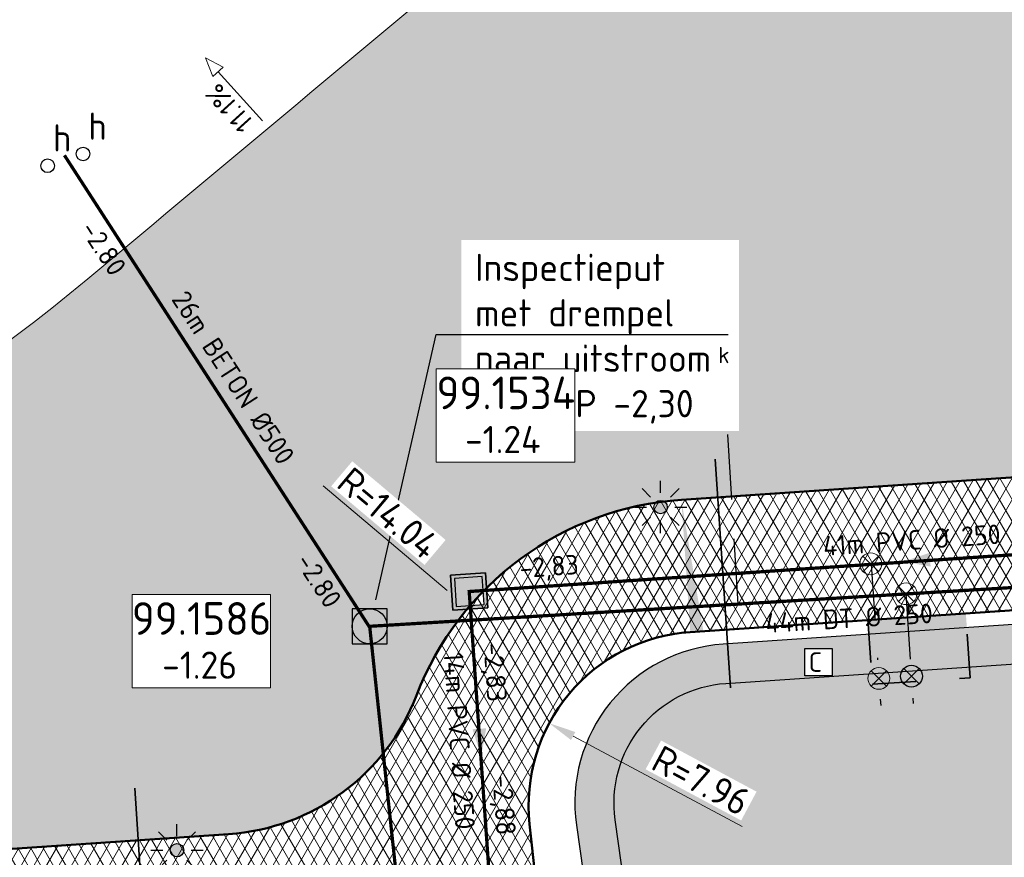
# Model space of a CAD drawing. Header units: metres. Extents: x 240159 to 241664, y 578380 to 583939.
# Tile 49 of 71: x 240656 to 240701, y 583719 to 583758. Entities that reach past the tile are written whole.
import ezdxf
from ezdxf import colors
from ezdxf.entities.mleader import LeaderData, LeaderLine
from ezdxf.enums import TextEntityAlignment as Align
from ezdxf.math import Vec2, Vec3

# ---------------------------------------------------------------- set-up
doc = ezdxf.new("R2010")
doc.units = ezdxf.units.M
doc.set_wipeout_variables(frame=1)
for name, pattern in [('RI-HWA_HUISAANSLUITING', [4.8, 3, -1.8]), ('RI-VWA_HUISAANSLUITING', [6.1, 2.5, -1.8, 0, -1.8]), ('XX-HIDDEN', [4, 2, -2])]:
    doc.linetypes.add(name, pattern=pattern)
for name, color, linetype, lineweight in [('N-GV-GR-BOLLEN-A', 92, 'Continuous', 9), ('N-WE-IE-MEUBILAIR_WEGMEUBILAIR_LICHTMAST_MET_PASTEGEL-S', 7, 'Continuous', 25), ('N-WE-KL-MANTELBUIS-G', 7, 'KL-MANTELBUIS-N', 35), ('N-WE-KL-TRACE_WENSTRACE-A', 7, 'Continuous', 25), ('N-WE-RI-BOB-T', 7, 'Continuous', 13), ('N-WE-RI-MATERIAAL_DIAMETER_LENGTE-T', 7, 'Continuous', 13), ('N-WE-RI-STROOMRICHTING-S', 7, 'Continuous', 13), ('N-WE-VH-KANTVERHARDING-GD', 4, 'Continuous', 50), ('N-WE-VH-MATERIAALGRENS-G', 7, 'XX-HIDDEN', 35), ('N-WE-VH-VERHARDING_ASFALT_DEKLAAG-A', 252, 'Continuous', 18), ('N-WE-VH-VERHARDING_HALFVERHARDING-A', 234, 'Continuous', 9), ('N-WE-VH-VERKANTING-S', 7, 'Continuous', 25), ('X-XX-AL-HELLING-CENTRUM-SD', 7, 'Continuous', 15), ('X-XX-AL-REFERENTIE-M', 7, 'Continuous', 18), ('X-XX-AL-VERWIJZING-T25', 7, 'Continuous', 25)]:
    doc.layers.add(name, color=color, linetype=linetype, lineweight=lineweight)
for name, color, linetype, lineweight, true_color in [('N-WE-RI-HWA_HUISAANSLUITING_PVC_125-G', 150, 'RI-HWA_HUISAANSLUITING', 25, 0x007fff), ('N-WE-RI-HWA_HULPSTUK-ONTSTOPPINGSSTUK-S', 150, 'Continuous', 25, 0x007fff), ('N-WE-RI-HWA_HULPSTUK_INLAAT-S', 150, 'Continuous', 13, 0x007fff), ('N-WE-RI-HWA_KOLK-S', 150, 'Continuous', 25, 0x007fff), ('N-WE-RI-HWA_LEIDINGINFO-S', 150, 'Continuous', 13, 0x007fff), ('N-WE-RI-HWA_PUTNUMMER-S', 150, 'Continuous', 13, 0x007fff), ('N-WE-RI-HWA_RIOOLPUT-S', 150, 'Continuous', 13, 0x007fff), ('N-WE-RI-HWA_TRANSPORTLEIDING_BETON_500-G', 150, 'Continuous', 20, 0x007fff), ('N-WE-RI-VWA_HUISAANSLUITING_PVC_125-G', 20, 'RI-VWA_HUISAANSLUITING', 25, 0xff3f00), ('N-WE-RI-VWA_HULPSTUK_INLAAT-S', 20, 'Continuous', 13, 0xff3f00), ('N-WE-RI-VWA_HULPSTUK_ONTSTOPPINGSSTUK-S', 20, 'Continuous', 13, 0xff3f00), ('N-WE-RI-VWA_LEIDINGINFO-S', 20, 'Continuous', 13, 0xff3f00), ('N-WE-RI-VWA_PUTNUMMER-S', 20, 'Continuous', 13, 0xff3f00), ('N-WE-RI-VWA_RIOOLPUT-S', 20, 'Continuous', 13, 0xff3f00), ('N-WE-RI-VWA_TRANSPORTLEIDING_BETON_500-G', 20, 'Continuous', 20, 0xff3f00), ('X-XX-AL-VERWIJZING-NUTS_C-T18', 7, 'Continuous', 25, 0x01fe01)]:
    doc.layers.add(name, color=color, linetype=linetype, lineweight=lineweight, true_color=true_color)
doc.layers.add('WG-nw-wm-paal', color=7, linetype='Continuous')
doc.layers.add('X-XX-AL-HULPLIJN-G', color=6, linetype='Continuous', lineweight=18, plot=False)
doc.styles.add('NLCS-ISO', font='NLCS-ISO.ttf')
doc.styles.add('NLCS-ISO-ANNOTATIEF-T25', font='NLCS-ISO.ttf', dxfattribs={"height": 2.5})
doc.styles.add('Tekst 2.5mm', font='isocp2.shx', dxfattribs={"height": 2.5})
doc.linetypes.add('KL-MANTELBUIS-N', pattern='A,0,-2,[80,NLCS.SHX,S=1,R=0,X=0,Y=0],-2', length=4)
doc.dimstyles.new('NLCS-ANNOTATIEF-T25-PIJL_L2_H1', dxfattribs={"dimtxt": 2.5, "dimasz": 2.5, "dimexe": 2, "dimexo": 2, "dimgap": 0.7, "dimtad": 1, "dimzin": 0, "dimdsep": 46, "dimtxsty": 'NLCS-ISO-ANNOTATIEF-T25', "dimcen": 0, "dimdle": 2, "dimclrd": 256, "dimclre": 256, "dimclrt": 256, "dimadec": 1, "dimazin": 0, "dimtfac": 1, "dimtdec": 3, "dimtofl": 0, "dimtmove": 0, "dimatfit": 3, "dimfxl": 2, "dimfxlon": 1, "dimtfillclr": 256, "dimtolj": 1, "dimtzin": 0, "dimlwd": -1, "dimlwe": -1, "dimarcsym": 0})
pattern_1 = [(45, (0, 0), (-0.8749916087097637, 0.8749916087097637), [0.3, -0.937425]), (135, (0, 0), (-0.8749916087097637, -0.8749916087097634), [0.3, -0.937425])]

# ---------------------------------------------------------------- blocks, each defined once
blk = doc.blocks.new('*U28')
blk.add_solid([(4.999999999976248, 0.6000000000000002), (4.999999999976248, 1.480297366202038e-16), (-1.040000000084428, -7.342274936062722e-16)])
blk = doc.blocks.new('*U39')
at = {"lineweight": -3}
h = blk.add_hatch(color=256, dxfattribs=at)
h.dxf.hatch_style = 1
h.paths.add_polyline_path([(2.130677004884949, -1.859806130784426), (1.859806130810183, 2.130844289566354), (-2.130855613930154, 1.860140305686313), (-1.860140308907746, -2.130688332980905)])
h.paths.add_polyline_path([(-1.488146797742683, -1.704518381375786), (-1.704852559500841, 1.488135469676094), (1.487801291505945, 1.704841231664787), (1.704507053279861, -1.487812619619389)], flags=16)
at = {"lineweight": -3, "flags": 128}
for points in [[(-2.13102251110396, 1.860128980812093), (-1.860140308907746, -2.130688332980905), (2.13067700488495, -1.859806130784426), (1.859794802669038, 2.131011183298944)], [(2.13068833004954, -1.859973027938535), (-1.860140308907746, -2.130688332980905), (-2.130855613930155, 1.860140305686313), (1.859973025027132, 2.130855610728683)], [(-1.704852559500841, 1.488135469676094), (-1.488146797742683, -1.704518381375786), (1.704507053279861, -1.487812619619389), (1.487801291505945, 1.704841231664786)]]:
    blk.add_lwpolyline(points, close=True, dxfattribs=at)
blk = doc.blocks.new('N-SRI-PUT_HWA-SO')
h = blk.add_hatch(color=256)
h.dxf.hatch_style = 1
h.paths.add_polyline_path([(-1.999999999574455, 0, 1), (1.999999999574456, 0, 1)])
at = {"lineweight": -3, "flags": 128}
blk.add_lwpolyline([(-1.999999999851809, -2.00000000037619), (2.000000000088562, -2.000000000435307), (2.000000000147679, 1.99999999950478), (-2.00000000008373, 1.999999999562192)], close=True, dxfattribs=at)
at = {"lineweight": -3}
blk.add_circle((0, 0), 1.999999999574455, dxfattribs=at)
blk = doc.blocks.new('SRI-PUTNUMMER-SO')
blk.add_wipeout([(-18.26290233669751, 4.251051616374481), (-5.557298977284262, 4.251051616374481), (-5.557298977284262, -4.288829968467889), (-18.26290233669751, -4.288829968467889)])
blk.add_lwpolyline([(-18.26290233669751, 4.251051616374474), (-5.557298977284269, 4.251051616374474), (-5.557298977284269, -4.28882996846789), (-18.26290233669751, -4.28882996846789)], close=True)
at = {"ltscale": 0.1, "style": 'NLCS-ISO'}
blk.add_attdef('PUTNR', text='', height=3.5, dxfattribs=at).set_placement((-11.88078932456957, 2.058605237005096), align=Align.MIDDLE_CENTER)
blk.add_attdef('PUTHGT_001', (-15.75578932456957, -3.469912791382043), '', height=2.5, dxfattribs=at)
blk = doc.blocks.new('*U79')
at = {"color": 0}
blk.add_line((-1.256993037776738, -0.08699712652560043), (1.256993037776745, 0.08699712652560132), dxfattribs=at)
at = {"layer": 'N-WE-RI-STROOMRICHTING-S', "color": 0}
blk.add_solid([(-1.256993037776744, -0.08699712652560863), (1.300491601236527, -0.5414993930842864), (1.213494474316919, 0.7154936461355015)], dxfattribs=at)
at = {"layer": 'N-WE-RI-BOB-T', "color": 0, "style": 'NLCS-ISO'}
for tag, p in [('BOB_RECHTS', (33.10724959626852, 3.923127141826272)), ('BOB_LINKS', (-33.59271081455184, -0.6932109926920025))]:
    blk.add_attdef(tag, text='', height=1.799999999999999, rotation=3.95915647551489, dxfattribs=at).set_placement(p, align=Align.MIDDLE_CENTER)
at = {"layer": 'N-WE-RI-MATERIAAL_DIAMETER_LENGTE-T', "color": 0, "style": 'NLCS-ISO'}
blk.add_attdef('RIOOLINFO_001', (-11.83174268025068, 0.1956178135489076), '', height=1.799999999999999, rotation=3.95915647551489, dxfattribs=at)
blk = doc.blocks.new('*U94')
at = {"color": 0}
blk.add_line((-0.0852054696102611, 1.2571157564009), (0.0852054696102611, -1.2571157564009), dxfattribs=at)
at = {"layer": 'N-WE-RI-STROOMRICHTING-S', "color": 0}
blk.add_solid([(0.0852054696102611, -1.2571157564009), (-0.7137633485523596, 1.214513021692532), (0.5433524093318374, 1.299718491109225)], dxfattribs=at)
at = {"layer": 'N-WE-RI-BOB-T', "color": 0, "style": 'NLCS-ISO'}
for tag, height, p in [('BOB_LINKS', 1.799999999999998, (1.203257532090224, 6.319710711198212)), ('BOB_RECHTS', 1.799999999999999, (2.027347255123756, -5.838853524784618))]:
    blk.add_attdef(tag, text='', height=height, rotation=273.8774938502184, dxfattribs=at).set_placement(p, align=Align.MIDDLE_CENTER)
at = {"layer": 'N-WE-RI-MATERIAAL_DIAMETER_LENGTE-T', "color": 0, "style": 'NLCS-ISO'}
blk.add_attdef('RIOOLINFO_001', (-3.601559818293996, 11.57294172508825), '', height=1.799999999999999, rotation=273.8774938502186, dxfattribs=at)
blk = doc.blocks.new('SRI-HULP_INLAAT')
at = {"flags": 128}
for points in [[(-0.7081526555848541, 0.7060593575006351), (0.7081526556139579, -0.7060593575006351)], [(0.7060593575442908, 0.7081526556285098), (-0.706059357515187, -0.7081526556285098)]]:
    blk.add_lwpolyline(points, dxfattribs=at)
blk.add_circle((-1.455191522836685e-11, 0), 1)
blk = doc.blocks.new('SRI-HULP_ONTSTOP')
h = blk.add_hatch(color=256)
h.dxf.hatch_style = 1
h.paths.add_polyline_path([(-0.7071067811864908, 0.7071067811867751, 0.1989123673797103), (-1.000000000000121, 0, 0.1989123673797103), (-0.7071067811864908, -0.7071067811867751), (0, -1.387778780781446e-17)])
h = blk.add_hatch(color=256)
h.dxf.hatch_style = 1
h.paths.add_polyline_path([(1.000000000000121, 0, 0.1989123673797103), (0.7071067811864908, 0.7071067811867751), (0, -1.387778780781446e-17), (0.7071067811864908, -0.7071067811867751, 0.1989123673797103)])
for p, q in [((-0.7071067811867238, 0.707106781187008), (0.7071067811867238, -0.707106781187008)), ((-0.7071067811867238, -0.707106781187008), (0.7071067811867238, 0.707106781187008))]:
    blk.add_line(p, q)
blk.add_circle((0, 0), 1.000000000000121)
blk = doc.blocks.new('*U111')
at = {"layer": 'N-WE-RI-BOB-T', "color": 0, "style": 'NLCS-ISO'}
for tag, p in [('BOB_LINKS', (-10.35671834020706, 12.98262514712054)), ('BOB_RECHTS', (9.408350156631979, -17.50470823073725))]:
    blk.add_attdef(tag, text='', height=1.8, rotation=302.9555137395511, dxfattribs=at).set_placement(p, align=Align.MIDDLE_CENTER)
at = {"layer": 'N-WE-RI-MATERIAAL_DIAMETER_LENGTE-T', "color": 0, "style": 'NLCS-ISO'}
blk.add_attdef('RIOOLINFO_001', (-5.564387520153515, 10.44346650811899), '', height=1.8, rotation=302.9555137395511, dxfattribs=at)
blk = doc.blocks.new('N-SIE-WEG_LICHTMAST_SPOT-SO')
h = blk.add_hatch(color=256)
edge = h.paths.add_edge_path()
edge.add_arc((0, 0), 0.7698654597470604, 0, 360)
for p, q in [((-8.731149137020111e-10, 1.624763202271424), (-2.91038304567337e-10, 3.000000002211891)), ((-2.121320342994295, 2.121320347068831), (-1.148881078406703, 1.148881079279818)), ((1.148881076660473, 1.148881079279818), (2.121320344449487, 2.121320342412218)), ((-3.000000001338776, 4.656612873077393e-09), (-1.624763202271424, 2.328306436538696e-09)), ((1.624763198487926, -1.746229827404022e-09), (2.99999999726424, -1.164153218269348e-09)), ((-2.121320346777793, -2.121320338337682), (-1.148881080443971, -1.148881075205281)), ((-3.783497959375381e-09, -2.999999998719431), (-2.91038304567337e-09, -1.624763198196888)), ((1.148881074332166, -1.148881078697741), (2.12132034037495, -2.121320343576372))]:
    blk.add_line(p, q)
blk.add_circle((0, 0), 0.7698654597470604)
at = {"style": 'NLCS-ISO'}
blk.add_attdef('TYPE', text='', height=1.8, dxfattribs=at).set_placement((-2.91038304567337e-10, 3.000000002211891), align=Align.BOTTOM_CENTER)
blk = doc.blocks.new('N_lichtmast')
blk.add_blockref('N-SIE-WEG_LICHTMAST_SPOT-SO', (0, 0))
blk = doc.blocks.new('SRI-KOLK-SO')
at = {"color": 0, "linetype": 'ByBlock', "lineweight": 18}
blk.add_lwpolyline([(-1.125, -1.125), (1.125, -1.125), (1.125, 1.125), (-1.125, 1.125)], close=True, dxfattribs=at)
at = {"color": 0, "linetype": 'ByBlock', "lineweight": 18, "style": 'NLCS-ISO'}
blk.add_text('k', height=1.5, dxfattribs=at).set_placement((0, 0), align=Align.MIDDLE_CENTER)
blk = doc.blocks.new('*D126')
at = {"layer": 'Defpoints', "color": 0, "transparency": 16777216}
for p in [(240676.6837394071, 583730.5383840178), (240687.4232345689, 583721.4948867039)]:
    blk.add_point(p, dxfattribs=at)
at = {"layer": 'X-XX-AL-REFERENTIE-M', "transparency": 16777216}
blk.add_line((240670.028924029, 583736.1422605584), (240675.7275877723, 583731.3435386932), dxfattribs=at)
blk.add_solid([(240675.8617802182, 583731.502897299), (240675.5933953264, 583731.1841800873), (240676.6837394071, 583730.5383840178)], dxfattribs=at)
at = {"layer": 'X-XX-AL-REFERENTIE-M', "transparency": 16777216, "insert": (240673.0282007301, 583734.8912752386), "char_height": 1.25, "attachment_point": 5, "rotation": 319.89999171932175, "style": 'NLCS-ISO-ANNOTATIEF-T25', "bg_fill": 3, "box_fill_scale": 1.1, "bg_fill_color": 256, "bg_fill_true_color": 13158600, "bg_fill_transparency": 0}
blk.add_mtext('\\A1;R=14.04', dxfattribs=at)
blk = doc.blocks.new('*D127')
at = {"layer": 'Defpoints', "color": 0, "transparency": 16777216}
blk.add_point((240680.4069287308, 583725.2542819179), dxfattribs=at)
at = {"layer": 'X-XX-AL-REFERENTIE-M', "transparency": 16777216}
blk.add_line((240689.2677971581, 583720.5065546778), (240681.5087355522, 583724.6639246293), dxfattribs=at)
blk.add_solid([(240681.6071284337, 583724.8475590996), (240681.4103426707, 583724.480290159), (240680.4069287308, 583725.2542819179)], dxfattribs=at)
at = {"layer": 'X-XX-AL-REFERENTIE-M', "transparency": 16777216, "insert": (240687.3814273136, 583722.6234250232), "char_height": 1.25, "attachment_point": 5, "rotation": 331.81722264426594, "style": 'NLCS-ISO-ANNOTATIEF-T25', "bg_fill": 3, "box_fill_scale": 1.1, "bg_fill_color": 256, "bg_fill_true_color": 13158600, "bg_fill_transparency": 0}
blk.add_mtext('\\A1;R=7.96', dxfattribs=at)
at = {"layer": 'Defpoints', "color": 0, "transparency": 16777216}
blk.add_point((240687.4232345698, 583721.494886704), dxfattribs=at)
blk = doc.blocks.new('*U200')
at = {"layer": 'N-WE-RI-BOB-T', "color": 0, "style": 'NLCS-ISO'}
for tag, p in [('BOB_RECHTS', (80.80056906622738, 3.252764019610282)), ('BOB_LINKS', (-41.48867693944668, -4.138415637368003))]:
    blk.add_attdef(tag, text='', height=1.799999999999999, rotation=3.458757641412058, dxfattribs=at).set_placement(p, align=Align.MIDDLE_CENTER)
at = {"layer": 'N-WE-RI-MATERIAAL_DIAMETER_LENGTE-T', "color": 0, "style": 'NLCS-ISO'}
blk.add_attdef('RIOOLINFO_001', (-11.59895379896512, -3.516885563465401), '', height=1.799999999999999, rotation=3.458757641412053, dxfattribs=at)
blk = doc.blocks.new('N-houten paal')
blk.add_circle((0, 0), 0.125)
at = {"style": 'Tekst 2.5mm'}
blk.add_text('h', height=0.5, dxfattribs=at).set_placement((0.1000000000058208, 0.1099999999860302), align=Align.BOTTOM_LEFT)
blk = doc.blocks.new('*U303')
blk.add_lwpolyline([(7.890910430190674, 1.282961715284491), (6.152649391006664, 0.6533353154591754), (6.152649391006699, 1.91258811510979)], close=True)
blk.add_lwpolyline([(0.07806488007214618, 1.282961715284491), (6.152649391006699, 1.282961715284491)])
at = {"style": 'NLCS-ISO'}
blk.add_attdef('AFSCHOT', text='', height=1.8, dxfattribs=at).set_placement((2.978959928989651, 1.86719749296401), align=Align.CENTER)

msp = doc.modelspace()

# ---------------------------------------------------------------- hatches: boundary and pattern name
at = {"layer": 'N-GV-GR-BOLLEN-A'}
h = msp.add_hatch(dxfattribs=at)
h.set_pattern_fill('AGR-BOLLEN', color=256, scale=0.5, pattern_type=2)
h.set_pattern_definition(pattern_1)
h.paths.add_polyline_path([(240686.4738021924, 583735.5027480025), (240748.7250682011, 583739.7220478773, -0.460694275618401), (240763.6597089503, 583724.4750147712), (240761.2509854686, 583697.2903260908, 0.0669485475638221), (240762.1141369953, 583678.2587061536), (240765.8931251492, 583657.3753962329, -0.02784345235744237), (240768.6800483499, 583634.8960301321), (240773.4036751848, 583565.2039581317), (240779.9407531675, 583574.4024377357), (240778.5727305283, 583636.4877606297), (240794.9463711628, 583725.7893957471), (240796.5913103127, 583769.5615053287), (240796.7640477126, 583773.0565428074), (240793.2754688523, 583772.7827861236, -0.08418812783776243), (240757.1878100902, 583776.1784719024), (240741.3344086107, 583780.4263780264, 0.228323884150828), (240682.7118125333, 583765.2917002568, -0.000853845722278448), (240659.2292994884, 583745.64365328, -0.2200703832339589), (240596.2271510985, 583728.709437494), (240513.1545027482, 583743.5636042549, 0.5940481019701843), (240482.4603060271, 583699.4454581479), (240488.7676443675, 583688.3003269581), (240507.6896593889, 583654.8649333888, -0.1738144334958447), (240514.4771739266, 583598.583750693, -0.1185221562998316), (240502.532813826, 583574.0407626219), (240526.3765645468, 583548.3703444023), (240523.7122447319, 583587.6795394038, -0.05767841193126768), (240524.3248115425, 583600.5512942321), (240529.0221998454, 583629.1526581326, 0.1226499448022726), (240527.1005093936, 583652.7382912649), (240518.0823768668, 583679.4690425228, -0.4918730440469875), (240530.4362631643, 583697.9650339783), (240589.6787072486, 583701.9804002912, 0.2674744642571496), (240599.6652820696, 583708.6725790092, -0.26747446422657), (240611.3107563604, 583716.4764153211), (240665.6922921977, 583720.1623163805, 0.2920074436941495), (240674.3166188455, 583726.5285955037, -0.2920074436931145)])
h = msp.add_hatch(dxfattribs=at)
h.set_pattern_fill('AGR-BOLLEN', color=256, scale=0.5, pattern_type=2)
h.set_pattern_definition(pattern_1)
edge = h.paths.add_edge_path()
edge.add_line((240732.4518526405, 583730.0594794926), (240732.4856643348, 583729.5606240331))
edge.add_line((240732.4856643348, 583729.5606240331), (240727.9959652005, 583729.2563187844))
edge.add_line((240727.9959652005, 583729.2563187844), (240727.9621535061, 583729.7551742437))
edge.add_line((240727.9621535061, 583729.7551742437), (240688.5114330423, 583727.0812620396))
edge.add_arc((240688.8833616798, 583721.5938519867), 5.50000000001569, 93.87749384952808, 188.0440384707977)
edge.add_line((240683.4374772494, 583720.8242139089), (240684.5599724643, 583712.8815465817))
edge.add_line((240684.5599724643, 583712.8815465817), (240682.7593338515, 583712.759501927))
edge.add_line((240682.7593338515, 583712.759501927), (240680.3951321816, 583712.5992597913))
edge.add_line((240680.3951321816, 583712.5992597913), (240682.9002776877, 583689.8610632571))
edge.add_arc((240481.5784334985, 583667.6807415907), 202.5400000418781, 2.1858817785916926, 6.287117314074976, ccw=False)
edge.add_line((240683.9710543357, 583675.4059372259), (240690.3114443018, 583675.8356795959))
edge.add_line((240690.3114443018, 583675.8356795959), (240690.9210123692, 583671.3666707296))
edge.add_line((240690.9210123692, 583671.3666707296), (240684.0927863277, 583670.9038635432))
edge.add_arc((240481.5784335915, 583667.6807415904), 202.539999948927, -0.08010868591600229, 0.9118153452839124, ccw=False)
edge.add_line((240684.1182355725, 583667.3975582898), (240691.1538686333, 583667.8744232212))
edge.add_line((240691.1538686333, 583667.8744232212), (240691.1567366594, 583663.3642931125))
edge.add_line((240691.1567366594, 583663.3642931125), (240684.0616108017, 583662.8833958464))
edge.add_arc((240481.5784334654, 583667.680741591), 202.5400000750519, 357.43383693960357, 358.6427699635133, ccw=False)
edge.add_arc((240881.1773076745, 583649.7715327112), 197.4599999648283, 177.4338369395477, 180.4191116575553)
edge.add_line((240683.7225904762, 583648.3271497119), (240691.0195062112, 583648.8217240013))
edge.add_line((240691.0195062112, 583648.8217240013), (240691.0100920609, 583644.3107614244))
edge.add_line((240691.0100920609, 583644.3107614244), (240683.8069423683, 583643.8225424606))
edge.add_arc((240881.1773076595, 583649.7715327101), 197.4599999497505, 181.7264439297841, 187.6031955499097)
edge.add_line((240685.4533439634, 583623.6452697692), (240687.642115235, 583607.2481681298))
edge.add_line((240687.642115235, 583607.2481681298), (240759.958270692, 583612.1496515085))
edge.add_line((240759.958270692, 583612.1496515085), (240757.8445111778, 583643.3359169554))
edge.add_line((240757.8445111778, 583643.3359169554), (240749.0115003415, 583687.0556255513))
edge.add_line((240749.0115003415, 583687.0556255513), (240755.2363233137, 583724.8290339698))
edge.add_arc((240749.8095175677, 583725.7233378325), 5.500000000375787, 350.6421173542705, 453.8774938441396)
edge.add_line((240749.4375889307, 583731.2107478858), (240732.4518526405, 583730.0594794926))
at = {"layer": 'N-WE-KL-TRACE_WENSTRACE-A', "transparency": 33554559}
h = msp.add_hatch(dxfattribs=at)
h.set_pattern_fill('AKL-TRACE', color=256, scale=0.5, pattern_type=2)
h.set_pattern_definition([(45, (0, 0), (-0.5303300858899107, 0.5303300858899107), [0.5]), (135, (0, 0), (-0.5303300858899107, -0.5303300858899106), [0.5])])
edge = h.paths.add_edge_path()
edge.add_line((240750.8412101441, 583687.0885893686), (240757.0123688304, 583724.5363527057))
edge.add_arc((240749.8095175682, 583725.7233378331), 7.299999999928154, 350.6421173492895, 453.8774938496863)
edge.add_line((240749.3158668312, 583733.0066275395), (240688.3897109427, 583728.8771416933))
edge.add_arc((240688.8833616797, 583721.5938519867), 7.299999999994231, 93.87749384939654, 188.0440384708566)
edge.add_line((240681.6551877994, 583720.5723323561), (240682.7593338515, 583712.759501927))
edge.add_line((240682.7593338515, 583712.759501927), (240684.5599724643, 583712.8815465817))
edge.add_line((240684.5599724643, 583712.8815465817), (240683.4374772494, 583720.8242139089))
edge.add_arc((240688.8833616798, 583721.5938519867), 5.50000000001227, 93.8774938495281, 188.0440384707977, ccw=False)
edge.add_line((240688.5114330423, 583727.0812620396), (240749.4375889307, 583731.2107478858))
edge.add_arc((240749.8095175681, 583725.7233378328), 5.50000000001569, -9.357882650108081, 93.8774938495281, ccw=False)
edge.add_line((240755.2363233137, 583724.8290339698), (240749.0115003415, 583687.0556255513))
edge.add_line((240749.0115003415, 583687.0556255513), (240757.8445111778, 583643.3359169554))
edge.add_line((240757.8445111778, 583643.3359169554), (240759.632365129, 583643.5760497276))
edge.add_line((240759.632365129, 583643.5760497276), (240750.8412101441, 583687.0885893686))
at = {"layer": 'N-WE-VH-VERHARDING_ASFALT_DEKLAAG-A'}
h = msp.add_hatch(dxfattribs=at)
h.set_pattern_fill('AVH-ASFALT', color=256, scale=0.5, pattern_type=2)
h.set_pattern_definition([(59.99999999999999, (0, 0), (-0.4330127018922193, 0.2500000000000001), []), (120, (0, 0), (-0.4330127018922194, -0.2499999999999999), [])])
edge = h.paths.add_edge_path()
edge.add_line((240767.2555367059, 583566.0034579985), (240762.6139659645, 583634.4848799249))
edge.add_arc((240565.6059679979, 583621.1319656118), 197.4599999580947, 3.877493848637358, 10.25709480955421)
edge.add_line((240759.9102917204, 583656.2927586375), (240756.1313035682, 583677.1760685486))
edge.add_arc((240832.4321101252, 583690.9832593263), 77.53999998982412, 174.936480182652, 190.2570948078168, ccw=False)
edge.add_line((240755.1947128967, 583697.8269474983), (240757.6034363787, 583725.0116361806))
edge.add_arc((240749.6745005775, 583725.7141865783), 7.960000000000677, 354.9364801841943, 453.877493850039)
edge.add_line((240749.136218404, 583733.6559654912), (240686.8849523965, 583729.436665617))
edge.add_arc((240687.4232345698, 583721.4948867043), 7.959999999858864, 93.87749384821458, 186.2871173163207)
edge.add_line((240679.5111091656, 583720.6231805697), (240682.9002776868, 583689.8610632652))
edge.add_arc((240481.5784334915, 583667.68074159), 202.540000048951, -2.56616306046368, 6.287117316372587, ccw=False)
edge.add_arc((240881.1773076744, 583649.7715327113), 197.4599999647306, 177.433836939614, 187.6031955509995)
edge.add_line((240685.453343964, 583623.6452697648), (240687.833555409, 583605.8140009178))
edge.add_arc((240487.0742542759, 583579.0155946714), 202.5399999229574, 3.8774938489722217, 7.60319555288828, ccw=False)
edge.add_line((240689.1506236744, 583592.7120357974), (240691.1898158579, 583562.6259317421))
edge.add_line((240691.1898158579, 583562.6259317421), (240686.1214443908, 583562.2824049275))
edge.add_line((240686.1214443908, 583562.2824049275), (240684.0822522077, 583592.3685089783))
edge.add_arc((240487.0742543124, 583579.0155946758), 197.4599998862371, 3.877493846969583, 7.603195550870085)
edge.add_line((240682.7982179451, 583605.1418576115), (240680.4180064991, 583622.973126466))
edge.add_arc((240881.1773076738, 583649.7715327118), 202.5399999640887, 177.433836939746, 187.6031955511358, ccw=False)
edge.add_arc((240481.5784334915, 583667.6807415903), 197.4600000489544, 357.4338369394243, 366.2871173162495)
edge.add_line((240677.8508308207, 583689.3047482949), (240675.6784368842, 583709.022692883))
edge.add_arc((240669.754282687, 583708.3700083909), 5.959999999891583, 6.287117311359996, 93.87749385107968)
edge.add_line((240669.3512472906, 583714.3163654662), (240611.7219065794, 583710.4103329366))
edge.add_arc((240612.260188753, 583702.4685540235), 7.960000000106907, 93.87749384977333, 187.1466581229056)
edge.add_line((240604.3620303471, 583701.4782541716), (240610.2618082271, 583654.4244449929))
edge.add_arc((240357.2032254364, 583622.6950386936), 255.0399998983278, 3.8774938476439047, 7.146658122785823, ccw=False)
edge.add_line((240611.659418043, 583639.9417077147), (240617.2422023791, 583557.5736838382))
edge.add_line((240617.2422023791, 583557.5736838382), (240612.1738245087, 583557.2302514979))
edge.add_line((240612.1738245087, 583557.2302514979), (240606.5910465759, 583639.5981809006))
edge.add_arc((240357.2032254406, 583622.6950386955), 249.9599998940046, 3.877493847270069, 7.146658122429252)
edge.add_line((240605.2212749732, 583653.7924445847), (240600.5572141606, 583690.9907649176))
edge.add_arc((240594.6435176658, 583690.2492841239), 5.959999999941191, 7.146658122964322, 93.87749384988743)
edge.add_line((240594.2404822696, 583696.1956411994), (240530.8474133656, 583691.8989515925))
edge.add_arc((240531.385695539, 583683.9571726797), 7.959999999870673, 93.87749384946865, 198.6428112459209)
edge.add_line((240523.8433581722, 583681.4126202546), (240532.861490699, 583654.6818689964))
edge.add_arc((240480.7094494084, 583637.0873758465), 55.03999999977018, -9.326794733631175, 18.6428112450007, ccw=False)
edge.add_line((240535.0218224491, 583628.1673010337), (240530.3244341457, 583599.5659371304))
edge.add_arc((240579.6239646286, 583591.469154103), 49.96000001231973, 170.6732052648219, 183.8774938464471)
edge.add_line((240529.7783271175, 583588.0906896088), (240532.3191744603, 583550.6031991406))
edge.add_line((240532.3191744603, 583550.6031991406), (240527.2507360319, 583550.2596677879))
edge.add_arc((240521.3113999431, 583549.8432378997), 5.953916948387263, -29.812406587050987, 4.0106658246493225, ccw=False)
edge.add_line((240526.4773625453, 583546.883177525), (240523.7122447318, 583587.6795394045))
edge.add_arc((240579.6239646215, 583591.4691541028), 56.04000000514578, 170.6732052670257, 183.8774938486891, ccw=False)
edge.add_line((240524.3248115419, 583600.5512942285), (240529.0221998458, 583629.1526581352))
edge.add_arc((240480.7094494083, 583637.0873758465), 48.95999999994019, 350.6732052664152, 378.6428112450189)
edge.add_line((240527.1005093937, 583652.7382912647), (240518.0823768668, 583679.4690425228))
edge.add_arc((240531.3856955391, 583683.9571726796), 14.03999999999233, 93.87749384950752, 198.6428112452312, ccw=False)
edge.add_line((240530.4362631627, 583697.9650339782), (240589.6787072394, 583701.9804002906))
edge.add_arc((240588.8645216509, 583713.9928397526), 12.04000000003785, 273.8774937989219, 333.7759703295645)
edge.add_arc((240612.2601887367, 583702.4685540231), 14.03999999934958, 93.87749378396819, 153.7759703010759, ccw=False)
edge.add_line((240611.3107563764, 583716.4764153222), (240665.6922921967, 583720.1623163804))
edge.add_arc((240665.0187632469, 583730.0995171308), 9.959999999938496, 273.8774938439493, 338.9902833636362)
edge.add_arc((240687.4232345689, 583721.4948867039), 14.03999999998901, 93.87749384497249, 158.9902833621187, ccw=False)
edge.add_line((240686.4738021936, 583735.5027480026), (240748.7250682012, 583739.7220478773))
edge.add_arc((240749.6745005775, 583725.7141865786), 14.03999999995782, -5.063519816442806, 93.87749384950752, ccw=False)
edge.add_line((240763.6597089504, 583724.4750147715), (240761.2509854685, 583697.2903260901))
edge.add_arc((240832.4321101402, 583690.983259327), 71.46000000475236, 174.9364801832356, 190.2570948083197)
edge.add_line((240762.1141369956, 583678.2587061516), (240765.8931251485, 583657.3753962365))
edge.add_arc((240565.6059680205, 583621.1319656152), 203.5399999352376, 3.877493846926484, 10.25709480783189, ccw=False)
edge.add_line((240768.6800483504, 583634.8960301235), (240773.7296834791, 583560.3940537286))
edge.add_arc((240780.4125465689, 583564.7185121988), 7.96000000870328, 183.8774938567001, 212.9067714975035, ccw=False)
edge.add_line((240772.4707676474, 583564.1802300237), (240772.323908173, 583566.346984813))
edge.add_line((240772.323908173, 583566.346984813), (240767.2555367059, 583566.0034579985))
at = {"layer": 'N-WE-VH-VERHARDING_HALFVERHARDING-A'}
h = msp.add_hatch(dxfattribs=at)
h.set_pattern_fill('AVH-HALFVERHARDING', color=256, scale=0.25, pattern_type=2)
h.set_pattern_definition([(49.99999999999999, (0, 0), (1.793150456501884, -0.1568803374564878), [0.1875, -2.0625]), (355, (0, 0), (-0.3468783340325, 1.88048033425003), [0.15, -1.65]), (100.4514, (0.1494292, -0.01307335), (1.446273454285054, 1.723598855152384), [0.159350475, -1.75285528]), (46.18420000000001, (0, 0.5), (2.668102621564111, -0.4137975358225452), [0.28125, -3.09375]), (96.6356, (0.2223418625, 0.4655167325), (2.336656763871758, 2.435294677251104), [0.23902572, -2.6292825]), (351.1842, (0, 0.5), (2.336654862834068, 2.435296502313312), [0.225, -2.475]), (21, (0.25, 0.375), (1.492267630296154, -1.006547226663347), [0.1875, -2.0625]), (326.0000000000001, (0.25, 0.375), (0.6082883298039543, 1.812875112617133), [0.15, -1.65]), (71.4514, (0.3743555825, 0.291120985), (2.100556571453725, 0.806326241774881), [0.159350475, -1.75285528]), (37.50000000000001, (0, 0), (0.03039963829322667, 0.8322346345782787), [0, -1.63, 0, -1.675, 0, -1.65625]), (7.499999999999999, (0, 0), (0.6576738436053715, 0.9860292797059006), [0, -0.955, 0, -1.5925, 0, -0.63125]), (327.5, (-0.5575, 0), (1.334556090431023, -0.05638717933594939), [0, -0.625, 0, -1.95, 0, -2.5875]), (317.5, (-0.8075, 0), (1.457965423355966, 0.2502624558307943), [0, -0.8125, 0, -1.295, 0, -1.8375])])
h.paths.add_polyline_path([(240691.0195062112, 583648.8217240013), (240683.7225904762, 583648.3271497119, 0.005704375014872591), (240683.8069423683, 583643.8225424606), (240691.0100920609, 583644.3107614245)])
h.paths.add_polyline_path([(240691.1538686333, 583667.8744232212), (240684.1182355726, 583667.3975582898, -0.005572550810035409), (240684.0616108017, 583662.8833958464), (240691.1567366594, 583663.3642931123)])
h.paths.add_polyline_path([(240690.3114443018, 583675.8356795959), (240683.9710543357, 583675.4059372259, -0.005559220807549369), (240684.0927863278, 583670.9038635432), (240690.9210123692, 583671.3666707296)])
h.paths.add_polyline_path([(240687.6456490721, 583694.6985882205), (240682.4064341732, 583694.3434818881), (240682.899668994, 583689.8665881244), (240688.2552171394, 583690.2295793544)])
h.paths.add_polyline_path([(240699.532733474, 583730.2939137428), (240695.0430343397, 583729.989608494), (240695.24319957, 583727.0363841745), (240699.7328987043, 583727.3406894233)])
h.paths.add_polyline_path([(240716.3221244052, 583731.4318741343), (240711.832425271, 583731.1275688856), (240712.0325905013, 583728.1743445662), (240716.5222896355, 583728.4786498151)])
h.paths.add_polyline_path([(240732.2854991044, 583732.5138483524), (240727.7957999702, 583732.2095431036), (240727.9959652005, 583729.2563187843), (240732.4856643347, 583729.5606240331)])
h.paths.add_polyline_path([(240741.6522364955, 583733.1487121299), (240737.1625373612, 583732.8444068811), (240737.3627025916, 583729.891182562), (240741.8524017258, 583730.1954878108)])
h.paths.add_polyline_path([(240755.1947128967, 583697.8269474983), (240755.3239692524, 583699.2857258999), (240750.4307402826, 583698.954069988), (240749.7494693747, 583694.3975699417), (240754.9837685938, 583694.7523430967, -0.00993724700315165)])
h.paths.add_polyline_path([(240755.6367019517, 583680.263330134), (240749.97136713, 583679.8793420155), (240750.830668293, 583675.4272596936), (240756.3797043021, 583675.8033652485), (240756.1313035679, 583677.1760685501, -0.01008172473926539)])
h.paths.add_polyline_path([(240757.0068165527, 583672.3378398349), (240751.5694893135, 583671.9693057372), (240752.4287904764, 583667.5172234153), (240757.8131037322, 583667.8821643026)])
h.paths.add_polyline_path([(240760.3910595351, 583653.5236265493), (240755.3650294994, 583653.1829695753), (240756.2243306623, 583648.7308872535), (240761.0809612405, 583649.0600625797, 0.005718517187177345)])

# ---------------------------------------------------------------- linework, layer by layer
at = {"layer": 'N-WE-KL-MANTELBUIS-G', "linetype": 'KL-MANTELBUIS-N', "ltscale": 2}
for p, q in [((240688.0224982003, 583737.3681897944), (240688.7333947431, 583726.8796701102)), ((240661.3851363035, 583722.2751192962), (240662.0960328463, 583711.786599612))]:
    msp.add_line(p, q, dxfattribs=at)
at = {"layer": 'N-WE-KL-TRACE_WENSTRACE-A', "transparency": 33554559}
msp.add_lwpolyline([(240750.8412101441, 583687.0885893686), (240757.0123688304, 583724.5363527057, 0.4836093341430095), (240749.3158668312, 583733.0066275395), (240688.3897109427, 583728.8771416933, 0.4356767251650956), (240681.6551877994, 583720.5723323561), (240682.7593338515, 583712.759501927), (240684.5599724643, 583712.8815465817), (240683.4374772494, 583720.8242139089, -0.4356767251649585), (240688.5114330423, 583727.0812620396), (240749.4375889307, 583731.2107478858, -0.4836093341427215), (240755.2363233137, 583724.8290339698), (240749.0115003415, 583687.0556255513), (240757.8445111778, 583643.3359169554), (240759.632365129, 583643.5760497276)], format="xyb", close=True, dxfattribs=at)
at = {"layer": 'N-WE-RI-HWA_HUISAANSLUITING_PVC_125-G'}
for p, q in [((240689.0811752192, 583730.7201977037), (240688.424588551, 583741.5836176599)), ((240696.779850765, 583731.1855067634), (240697.1203826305, 583726.161322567))]:
    msp.add_line(p, q, dxfattribs=at)
at = {"layer": 'N-WE-RI-HWA_TRANSPORTLEIDING_BETON_500-G', "const_width": 0.15, "flags": 128}
for points in [[(240672.1751658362, 583729.6399326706), (240658.1587424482, 583751.3085803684)], [(240687.221028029, 583564.3615217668), (240684.7333337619, 583598.932431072), (240678.2840485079, 583636.4634489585), (240677.8911031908, 583676.1335373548), (240673.6429416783, 583715.9002099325), (240672.1689604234, 583729.6980210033), (240761.5047156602, 583735.0841020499)]]:
    msp.add_lwpolyline(points, dxfattribs=at)
at = {"layer": 'N-WE-RI-VWA_HUISAANSLUITING_PVC_125-G'}
msp.add_line((240695.1842642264, 583732.5450084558), (240695.6238162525, 583726.0598874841), dxfattribs=at)
at = {"layer": 'N-WE-RI-VWA_TRANSPORTLEIDING_BETON_500-G', "const_width": 0.15, "flags": 128}
msp.add_lwpolyline([(240688.4913515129, 583564.4476224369), (240686.0713316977, 583599.0196729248), (240676.7365031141, 583731.2946461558), (240763.0679659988, 583737.1257954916)], dxfattribs=at)
at = {"layer": 'N-WE-VH-KANTVERHARDING-GD', "ltscale": 0.1}
for points in [[(240529.0221998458, 583629.1526581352, 0.122649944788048), (240527.1005093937, 583652.7382912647), (240518.0823768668, 583679.4690425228, -0.4918730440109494), (240530.4362631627, 583697.9650339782), (240589.6787072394, 583701.9804002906, 0.2674744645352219), (240599.6652820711, 583708.6725790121, -0.2674744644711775), (240611.3107563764, 583716.4764153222), (240665.6922921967, 583720.1623163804, 0.2920074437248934), (240674.3166188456, 583726.5285955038, -0.2920074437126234), (240686.4738021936, 583735.5027480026), (240748.7250682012, 583739.7220478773, -0.4606942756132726)], [(240749.136218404, 583733.6559654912), (240686.8849523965, 583729.436665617, 0.4265857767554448), (240679.5111091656, 583720.6231805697), (240682.9002776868, 583689.8610632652, -0.03864894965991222), (240683.915323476, 583658.6124136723, 0.04440134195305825), (240685.453343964, 583623.6452697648)]]:
    msp.add_lwpolyline(points, format="xyb", dxfattribs=at)
at = {"layer": 'N-WE-VH-MATERIAALGRENS-G'}
msp.add_lwpolyline([(240695.0403294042, 583730.0295169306), (240695.24319957, 583727.0363841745), (240699.7328987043, 583727.3406894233), (240699.5300285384, 583730.3338221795)], dxfattribs=at)
at = {"layer": 'X-XX-AL-HULPLIJN-G', "ltscale": 0.1}
msp.add_lwpolyline([(240526.3765645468, 583548.3703444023), (240502.532813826, 583574.0407626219, 0.1185221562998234), (240514.4771739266, 583598.583750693, 0.1738144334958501), (240507.6896593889, 583654.8649333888), (240488.7676443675, 583688.3003269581), (240482.4603060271, 583699.4454581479, -0.5940481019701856), (240513.1545027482, 583743.5636042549), (240596.2271510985, 583728.709437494, 0.2200703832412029), (240659.22929949, 583745.6436532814, 0.0008538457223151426), (240682.7118125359, 583765.291700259, -0.2283238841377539), (240741.3344086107, 583780.4263780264), (240757.1878100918, 583776.1784719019, 0.08418812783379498), (240793.2754688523, 583772.7827861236), (240796.7640477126, 583773.0565428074), (240796.5913103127, 583769.5615053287), (240794.9463711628, 583725.7893957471), (240778.5727305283, 583636.4877606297), (240779.9407531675, 583574.4024377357), (240773.4036751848, 583565.2039581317)], format="xyb", dxfattribs=at)

# ---------------------------------------------------------------- block references
at = {"layer": 'N-WE-IE-MEUBILAIR_WEGMEUBILAIR_LICHTMAST_MET_PASTEGEL-S', "xscale": 0.4, "yscale": 0.4, "zscale": 0.4}
for p in [(240685.5199126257, 583735.1697058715), (240663.3236059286, 583719.4259050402)]:
    msp.add_blockref('N_lichtmast', p, dxfattribs=at)
at = {"layer": 'N-WE-RI-HWA_HULPSTUK-ONTSTOPPINGSSTUK-S', "xscale": 0.5, "yscale": 0.5, "zscale": 0.5}
msp.add_blockref('SRI-HULP_ONTSTOP', (240697.0358464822, 583727.4084607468), dxfattribs=at)
at = {"layer": 'N-WE-RI-HWA_HULPSTUK_INLAAT-S', "xscale": 0.5, "yscale": 0.5, "zscale": 0.5}
msp.add_blockref('SRI-HULP_INLAAT', (240696.7871990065, 583731.1928767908), dxfattribs=at)
at = {"layer": 'N-WE-RI-HWA_KOLK-S', "xscale": 0.5, "yscale": 0.5, "zscale": 0.5}
msp.add_blockref('SRI-KOLK-SO', (240688.424588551, 583742.1461176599), dxfattribs=at)
at = {"layer": 'N-WE-RI-HWA_LEIDINGINFO-S'}
ref = msp.add_blockref('*U200', (240694.2683033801, 583731.0337084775), dxfattribs=dict(at, xscale=0.5, yscale=0.5, zscale=0.5))
ref.add_attrib('RIOOLINFO_001', '44m DT %%C 250', (240690.3553838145, 583729.3892894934), dxfattribs={"layer": 'N-WE-RI-MATERIAAL_DIAMETER_LENGTE-T', "color": 0, "height": 0.8999999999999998, "rotation": 3.458757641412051, "style": 'NLCS-ISO'})
at = {"layer": 'N-WE-RI-HWA_RIOOLPUT-S', "xscale": 0.4, "yscale": 0.4, "zscale": 0.4}
msp.add_blockref('N-SRI-PUT_HWA-SO', (240672.1689604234, 583729.6980210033), dxfattribs=at)
at = {"layer": 'N-WE-RI-VWA_HULPSTUK_INLAAT-S', "xscale": 0.5, "yscale": 0.5, "zscale": 0.5}
msp.add_blockref('SRI-HULP_INLAAT', (240695.1650074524, 583732.5642083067), dxfattribs=at)
at = {"layer": 'N-WE-RI-VWA_HULPSTUK_ONTSTOPPINGSSTUK-S', "xscale": 0.5, "yscale": 0.5, "zscale": 0.5}
msp.add_blockref('SRI-HULP_ONTSTOP', (240695.5392801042, 583727.3070256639), dxfattribs=at)
at = {"layer": 'N-WE-RI-VWA_RIOOLPUT-S', "xscale": 0.4, "yscale": 0.4, "zscale": 0.4}
msp.add_blockref('*U39', (240676.7365419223, 583731.2946487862), dxfattribs=at)
at = {"layer": 'N-WE-VH-VERKANTING-S', "rotation": 273.8774938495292}
msp.add_blockref('*U28', (240686.5441305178, 583734.4651286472), dxfattribs=at)
at = {"layer": 'WG-nw-wm-paal', "linetype": 'Continuous', "xscale": 2.5, "yscale": 2.5, "zscale": 2.5}
for p in [(240659.0118965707, 583751.3703952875), (240657.387700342, 583750.8293001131)]:
    msp.add_blockref('N-houten paal', p, dxfattribs=at)
at = {"layer": 'X-XX-AL-HELLING-CENTRUM-SD'}
ref = msp.add_blockref('*U303', (240667.7533443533, 583753.2962801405), dxfattribs=dict(at, xscale=0.4999999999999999, yscale=0.4999999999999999, zscale=0.4999999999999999, rotation=132.2422848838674))
ref.add_attrib('AFSCHOT', '11.1%', dxfattribs={"layer": '0', "height": 0.8928571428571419, "rotation": 132.2422848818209, "style": 'NLCS-ISO'}).set_placement((240666.0608646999, 583753.7713273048), align=Align.CENTER)

# ---------------------------------------------------------------- next in the draw order: texts
at = {"layer": 'X-XX-AL-VERWIJZING-NUTS_C-T18', "insert": (240692.3142593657, 583728.5069898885), "char_height": 0.9, "width": 0.9, "attachment_point": 1, "style": 'NLCS-ISO-ANNOTATIEF-T25', "bg_fill": 19, "box_fill_scale": 1.2, "bg_fill_color": 256, "bg_fill_transparency": 0}
msp.add_mtext('C', dxfattribs=at)

# ---------------------------------------------------------------- next in the draw order: leaders
at = {"layer": 'X-XX-AL-VERWIJZING-T25'}
ml = msp.add_multileader_mtext('Standard', dxfattribs=at)
ml.set_content('Inspectieput met drempel  naar uitstroom op NAP -2,30', color=256, style='NLCS-ISO-ANNOTATIEF-T25')
ml.set_leader_properties(color=256, linetype='ByLayer', lineweight=-1)
ml.build(insert=Vec2(0, 0))
ml.multileader.update_dxf_attribs({"text_left_attachment_type": 5, "dogleg_length": 2.5, "arrow_head_size": 1.25, "scale": 0.5})
ctx = ml.context
ctx.base_point, ctx.scale, ctx.char_height, ctx.arrow_head_size, ctx.landing_gap_size, ctx.plane_origin = Vec3(240676.5568308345, 583743.0824700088), 0.5, 1.25, 1.25, 0.45, Vec3(240697.8577305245, 583778.9461706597)
ctx.left_attachment = 5
notes = []
notes.append((ctx, [(0, (1, 1, 0), (240675.2147076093, 583743.0824700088), (1, 0), 1.342123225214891, [(0, [(240672.1689604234, 583729.6980210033)], 0, [])])]))
ctx.mtext.insert, ctx.mtext.width, ctx.mtext.flow_direction = Vec3(240677.0068308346, 583746.7908033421), 22.99063769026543, 5
ctx.mtext.has_bg_fill, ctx.mtext.bg_color, ctx.mtext.bg_scale_factor, ctx.mtext.bg_transparency, ctx.mtext.use_window_bg_color = 1, -1027028792, 1.5, 0, 1
for ctx, leaders in notes:
    for number, flags, end, landing, length, lines in leaders:
        leader = LeaderData()
        leader.index, (leader.has_last_leader_line, leader.has_dogleg_vector, leader.attachment_direction) = number, flags
        leader.last_leader_point, leader.dogleg_vector, leader.dogleg_length = Vec3(end), Vec3(landing), length
        for number, points, colour, breaks in lines:
            line = LeaderLine()
            line.index, line.vertices, line.color, line.breaks = number, Vec3.list(points), colors.encode_raw_color(colour), breaks
            leader.lines.append(line)
        ctx.leaders.append(leader)

# ---------------------------------------------------------------- next in the draw order: dimensions: what is measured, and where the dimension line sits
at = {"layer": 'X-XX-AL-REFERENTIE-M'}
dim = msp.add_radius_dim(center=(240687.4232345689, 583721.4948867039), mpoint=(240676.6837394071, 583730.5383840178), dimstyle='NLCS-ANNOTATIEF-T25-PIJL_L2_H1', override={"dimpost": 'R=<>', "dimtfill": 1}, dxfattribs=at)
dim.commit()
dim.dimension.update_dxf_attribs({"geometry": '*D126', "text_midpoint": (240673.0282007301, 583734.8912752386)})

# ---------------------------------------------------------------- next in the draw order: block references
at = {"layer": 'N-WE-RI-HWA_LEIDINGINFO-S'}
ref = msp.add_blockref('*U111', (240665.1638514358, 583740.5033006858), dxfattribs=dict(at, xscale=0.5, yscale=0.5, zscale=0.5))
ref.add_attrib('RIOOLINFO_001', '26m BETON %%C500', (240663.0426027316, 583744.7055357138), dxfattribs={"layer": 'N-WE-RI-MATERIAAL_DIAMETER_LENGTE-T', "color": 0, "height": 0.9, "rotation": 302.9555137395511, "style": 'NLCS-ISO'})
ref.add_attrib('BOB_LINKS_001', '-2.80', (240658.8490374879, 583747.9203537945), dxfattribs={"layer": 'N-WE-RI-BOB-T', "color": 0, "height": 0.9, "rotation": 302.9555137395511, "style": 'NLCS-ISO'})
ref.add_attrib('BOB_RECHTS_001', '-2.80', (240668.7315717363, 583732.6766871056), dxfattribs={"layer": 'N-WE-RI-BOB-T', "color": 0, "height": 0.9, "rotation": 302.9555137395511, "style": 'NLCS-ISO'})
at = {"layer": 'N-WE-RI-VWA_LEIDINGINFO-S'}
ref = msp.add_blockref('*U79', (240697.264226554, 583732.7107801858), dxfattribs=dict(at, xscale=0.5, yscale=0.5, zscale=0.5))
ref.add_attrib('RIOOLINFO_001', '41m PVC %%C 250', (240693.0093817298, 583732.9235495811), dxfattribs={"layer": 'N-WE-RI-MATERIAAL_DIAMETER_LENGTE-T', "color": 0, "height": 0.8999999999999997, "rotation": 3.95915647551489, "style": 'NLCS-ISO'})
ref.add_attrib('BOB_LINKS_001', '-2,83', (240679.0786103, 583731.9071620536), dxfattribs={"layer": 'N-WE-RI-BOB-T', "color": 0, "height": 0.8999999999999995, "rotation": 3.959156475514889, "style": 'NLCS-ISO'})
ref.add_attrib('BOB_RECHTS_001', '-2,69', (240712.4285905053, 583734.2153311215), dxfattribs={"layer": 'N-WE-RI-BOB-T', "color": 0, "height": 0.8999999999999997, "rotation": 3.95915647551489, "style": 'NLCS-ISO'})
ref = msp.add_blockref('*U94', (240677.2453628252, 583724.368790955, -1.824887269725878), dxfattribs=dict(at, xscale=0.5, yscale=0.5, zscale=0.5))
ref.add_attrib('RIOOLINFO_001', '14m PVC %%C 250', (240675.5571758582, 583728.4940731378, -1.824887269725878), dxfattribs={"layer": 'N-WE-RI-MATERIAAL_DIAMETER_LENGTE-T', "color": 0, "height": 0.8999999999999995, "rotation": 273.8774938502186, "style": 'NLCS-ISO'})
ref.add_attrib('BOB_LINKS_001', '-2,83', (240677.391959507, 583728.918557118, -1.824887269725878), dxfattribs={"layer": 'N-WE-RI-BOB-T', "color": 0, "height": 0.8999999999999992, "rotation": 273.8774938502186, "style": 'NLCS-ISO'})
ref.add_attrib('BOB_RECHTS_001', '-2,88', (240677.8040043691, 583722.8392750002, -1.824887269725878), dxfattribs={"layer": 'N-WE-RI-BOB-T', "color": 0, "height": 0.8999999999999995, "rotation": 273.8774938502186, "style": 'NLCS-ISO'})
at = {"layer": 'N-WE-RI-VWA_PUTNUMMER-S'}
ref = msp.add_blockref('SRI-PUTNUMMER-SO', (240684.3594374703, 583739.3796451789), dxfattribs=dict(at, xscale=0.5, yscale=0.5, zscale=0.5))
ref.add_attrib('PUTNR', '99.1534', dxfattribs={"layer": '0', "ltscale": 0.1, "height": 1.5, "style": 'NLCS-ISO'}).set_placement((240678.419042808, 583740.4089477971), align=Align.MIDDLE_CENTER)
ref.add_attrib('PUTHGT_001', '-1.24', (240676.544042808, 583737.6446887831), dxfattribs={"layer": '0', "ltscale": 0.1, "height": 1.25, "style": 'NLCS-ISO'})

# ---------------------------------------------------------------- next in the draw order: dimensions: what is measured, and where the dimension line sits
at = {"layer": 'X-XX-AL-REFERENTIE-M'}
dim = msp.add_radius_dim(center=(240687.4232345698, 583721.494886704), mpoint=(240680.4069287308, 583725.2542819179), dimstyle='NLCS-ANNOTATIEF-T25-PIJL_L2_H1', override={"dimpost": 'R=<>', "dimtfill": 1}, dxfattribs=at)
dim.commit()
dim.dimension.update_dxf_attribs({"geometry": '*D127', "text_midpoint": (240686.9209486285, 583721.7640157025), "dimtype": 164})

# ---------------------------------------------------------------- next in the draw order: block references
at = {"layer": 'N-WE-RI-HWA_PUTNUMMER-S'}
ref = msp.add_blockref('SRI-PUTNUMMER-SO', (240670.3961781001, 583729.0266986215), dxfattribs=dict(at, xscale=0.5, yscale=0.5, zscale=0.5))
ref.add_attrib('PUTNR', '99.1586', dxfattribs={"layer": '0', "ltscale": 0.1, "height": 1.5, "style": 'NLCS-ISO'}).set_placement((240664.4557834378, 583730.0560012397), align=Align.MIDDLE_CENTER)
ref.add_attrib('PUTHGT_001', '-1.26', (240662.6432834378, 583727.2917422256), dxfattribs={"layer": '0', "ltscale": 0.1, "height": 1.25, "style": 'NLCS-ISO'})

doc.saveas('drawing.dxf')
